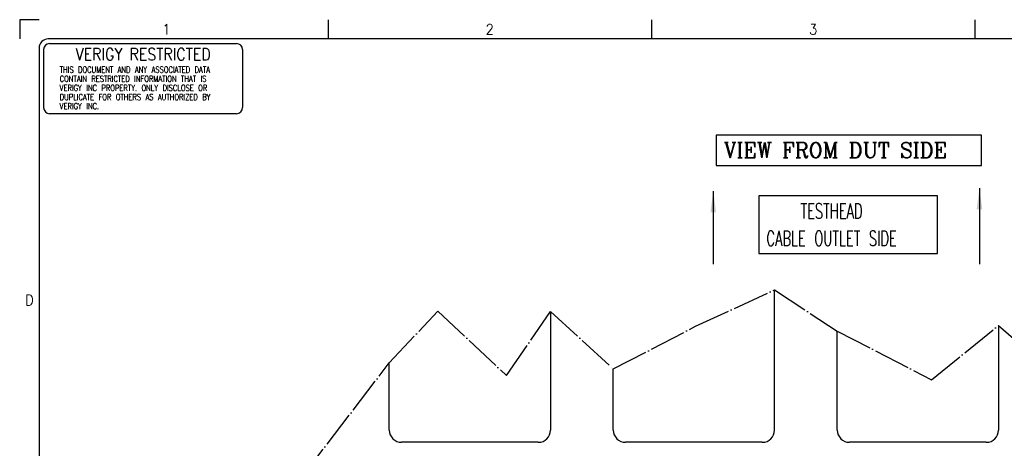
# Model space of a CAD drawing. Header units: inches. Extents: x 0 to 841, y 0 to 594.
# Tile 11 of 17: x 0 to 324, y 453 to 594. Entities that reach past the tile are written whole.
import ezdxf

# ---------------------------------------------------------------- set-up
doc = ezdxf.new("R2010")
doc.units = ezdxf.units.IN
doc.linetypes.add('DOT_CENTER', pattern=[14, 12, -1, 0, -1])
doc.layers.add('1', color=7, linetype='Continuous')
doc.styles.add('CONVERTER_11', font='complex.shx', dxfattribs={"width": 0.973})
doc.styles.add('CONVERTER_12', font='txt.shx', dxfattribs={"width": 0.63})
doc.styles.add('CONVERTER_14', font='txt.shx', dxfattribs={"width": 0.9})
doc.styles.add('CONVERTER_16', font='complex.shx', dxfattribs={"width": 0.855})
doc.styles.add('CONVERTER_17', font='txt.shx', dxfattribs={"width": 0.81})
doc.dimstyles.get("Standard").update_dxf_attribs({"dimtxt": 0.18, "dimasz": 0.18, "dimexe": 0.18, "dimexo": 0.0625, "dimgap": 0.09, "dimtad": 0, "dimtih": 1, "dimtoh": 1, "dimdec": 4, "dimzin": 0, "dimdsep": 46, "dimtxsty": 'Standard', "dimcen": 0.09, "dimadec": 0, "dimazin": 0, "dimtfac": 1, "dimtdec": 4, "dimtofl": 0, "dimtmove": 0, "dimatfit": 3, "dimfxl": 1, "dimtolj": 1, "dimtzin": 0, "dimarcsym": 0})

# ---------------------------------------------------------------- blocks, each defined once
blk = doc.blocks.new('TOP__1', base_point=(258.55, 376.9))
at = {"color": 1, "linetype": 'Continuous'}
for p, q in [((248.22, 458.98), (248.22, 505.1)), ((174.56, 497.97), (174.56, 458.98)), ((321.88, 493.39), (321.88, 458.98)), ((268.88, 483.54), (268.88, 491.54)), ((268.88, 458.98), (268.88, 483.54)), ((121.56, 458.98), (121.56, 481.17)), ((195.22, 458.98), (195.22, 479.14)), ((342.54, 458.98), (342.54, 475.58)), ((395.54, 475.07), (395.54, 458.98)), ((170.56, 454.98), (125.56, 454.98)), ((244.22, 454.98), (199.22, 454.98)), ((317.88, 454.98), (272.88, 454.98)), ((391.54, 454.98), (346.54, 454.98)), ((125.56, 240.7), (170.56, 240.7)), ((199.22, 240.7), (244.22, 240.7)), ((272.88, 240.7), (317.88, 240.7)), ((346.54, 240.7), (391.54, 240.7)), ((121.56, 208.93), (121.56, 236.7)), ((174.56, 236.7), (174.56, 205.37)), ((195.22, 218.09), (195.22, 236.7)), ((248.22, 236.7), (248.22, 218.09)), ((268.88, 200.57), (268.88, 236.7)), ((321.88, 236.7), (321.88, 197.74)), ((342.54, 214.02), (342.54, 236.7)), ((395.54, 236.7), (395.54, 213.12)), ((268.88, 199.78), (268.88, 200.57))]:
    blk.add_line(p, q, dxfattribs=at)
for centre, start, end in [((125.56, 458.98), 180, 270), ((170.56, 458.98), 270, 0), ((199.22, 458.98), 180, 270), ((244.22, 458.98), 270, 0), ((272.88, 458.98), 180, 270), ((317.88, 458.98), 270, 0), ((346.54, 458.98), 180, 270), ((391.54, 458.98), 270, 0), ((125.56, 236.7), 90, 180), ((170.56, 236.7), 0, 90), ((199.22, 236.7), 90, 180), ((244.22, 236.7), 0, 90), ((272.88, 236.7), 90, 180), ((317.88, 236.7), 0, 90), ((346.54, 236.7), 90, 180), ((391.54, 236.7), 0, 90)]:
    blk.add_arc(centre, 4, start, end, dxfattribs=at)
at = {"layer": '1', "color": 7, "linetype": 'Continuous'}
for p, q in [((228.09, 537.62), (228.09, 513.62)), ((315.63, 538.59), (315.63, 513.59))]:
    blk.add_line(p, q, dxfattribs=at)
at = {"layer": '1', "color": 1}
for points in [[(229.06, 556.07), (229.06, 546.07), (316.31, 546.07), (316.31, 556.07)], [(243.06, 536.07), (243.06, 517.07), (301.79, 517.07), (301.79, 536.07)]]:
    blk.add_lwpolyline(points, close=True, dxfattribs=at)
at = {"layer": '1', "color": 1, "style": 'CONVERTER_11', "width": 0.973}
blk.add_text('VIEW FROM DUT SIDE', height=5, dxfattribs=at).set_placement((231.56, 548.57))
at = {"layer": '1', "color": 1, "insert": (245.56, 519.57), "char_height": 5, "attachment_point": 7, "line_spacing_factor": 1.080432, "style": 'CONVERTER_12'}
blk.add_mtext('    TESTHEAD\\PCABLE OUTLET SIDE', dxfattribs=at)
blk = doc.blocks.new('Drawing_Grid_Zones__9', base_point=(6.35, 6.35))
at = {"layer": '1', "color": 4, "linetype": 'Continuous'}
for p, q in [((6.35, 594), (0, 594)), ((0, 594), (0, 587.65)), ((101.4125, 594), (101.4125, 587.65)), ((207.775, 594), (207.775, 587.65)), ((314.1375, 594), (314.1375, 587.65))]:
    blk.add_line(p, q, dxfattribs=at)
at = {"layer": '1', "color": 4, "char_height": 3.5, "attachment_point": 5, "line_spacing_factor": 1.080432, "style": 'CONVERTER_14'}
for s, insert in [('1', (48.23125, 590.825)), ('2', (154.59375, 590.825)), ('3', (260.95625, 590.825)), ('D', (3.175, 501.7875))]:
    blk.add_mtext(s, dxfattribs=dict(at, insert=insert))
blk = doc.blocks.new('Security_Stamp__10', base_point=(7.85, 586.15))
at = {"layer": '1', "color": 7, "linetype": 'Continuous'}
for p, q in [((9.85, 586.15), (71.32, 586.15)), ((7.85, 584.15), (7.85, 565.08)), ((73.32, 584.15), (73.32, 565.08)), ((71.32, 563.08), (9.85, 563.08))]:
    blk.add_line(p, q, dxfattribs=at)
for centre, start, end in [((9.85, 584.15), 90, 180), ((71.32, 584.15), 0, 90), ((9.85, 565.08), 180, 270), ((71.32, 565.08), 270, 0)]:
    blk.add_arc(centre, 2, start, end, dxfattribs=at)
at = {"color": 4}
for s, insert, char_height, attachment_point, line_spacing_factor, style in [('VERIGY RESTRICTED', (40.59, 582.64), 4, 5, 1.020408, 'CONVERTER_16'), ('THIS DOCUMENT AND ANY ASSOCIATED DATA\\PCONTAIN RESTRICTED INFORMATION THAT IS\\PVERIGY INC PROPERTY. ONLY DISCLOSE OR\\PDUPLICATE FOR OTHERS AS AUTHORIZED BY \\PVERIGY INC.', (13.16, 578.56), 2, 1, 0.90036, 'CONVERTER_17')]:
    blk.add_mtext(s, dxfattribs=dict(at, insert=insert, char_height=char_height, attachment_point=attachment_point, line_spacing_factor=line_spacing_factor, style=style))
blk = doc.blocks.new('A1_Size_Verigy_Frame__11', base_point=(6.35, 6.35))
at = {"layer": '1', "color": 7, "linetype": 'Continuous'}
for p, q in [((831.65, 587.65), (9.35, 587.65)), ((6.35, 584.65), (6.35, 9.35))]:
    blk.add_line(p, q, dxfattribs=at)
blk.add_arc((9.35, 584.65), 3, 90, 180, dxfattribs=at)
blk.add_blockref('Security_Stamp__10', (7.85, 586.15))
at = {"layer": '1'}
blk.add_blockref('Drawing_Grid_Zones__9', (6.35, 6.35), dxfattribs=at)
blk = doc.blocks.new('front1__3', base_point=(420.4, 371.24))
at = {"layer": '1', "color": 1, "linetype": 'DOT_CENTER'}
for p, q in [((222.22, 493.14), (248.22, 505.1)), ((248.22, 505.1), (268.88, 491.54)), ((121.56, 481.17), (137.56, 498.17)), ((137.56, 498.17), (160.05, 477.01)), ((160.05, 477.01), (174.56, 497.97)), ((174.56, 497.97), (195.22, 479.14)), ((195.22, 479.14), (222.22, 493.14)), ((299.88, 475.54), (321.88, 493.39)), ((321.88, 493.39), (342.54, 475.58)), ((268.88, 491.54), (299.88, 475.54)), ((92.5, 443.18), (121.56, 481.17))]:
    blk.add_line(p, q, dxfattribs=at)
at = {"layer": '1', "color": 7}
for points in [[(229.01, 530.62), (227.17, 530.62), (228.09, 537.62)], [(316.56, 531.59), (314.71, 531.59), (315.63, 538.59)]]:
    blk.add_solid(points, dxfattribs=at)
blk.add_blockref('TOP__1', (258.55, 376.9))
at = {"layer": '1', "color": 7, "linetype": 'Continuous', "has_arrowhead": 0}
for points in [[(228.09, 537.62), (228.09, 513.62)], [(315.63, 538.59), (315.63, 513.59)]]:
    blk.add_leader(points, dimstyle='Standard', dxfattribs=at)
blk = doc.blocks.new('2__4', base_point=(438.67, 347.98))
blk.add_blockref('front1__3', (420.4, 371.24))
blk = doc.blocks.new('rf_stiffener_assy__5', base_point=(438.67, 338.98))
at = {"layer": '1'}
blk.add_blockref('2__4', (438.67, 347.98), dxfattribs=at)
blk = doc.blocks.new('TOP__6', base_point=(421.131, 318.149))
blk.add_blockref('rf_stiffener_assy__5', (438.672, 338.975))
blk = doc.blocks.new('2__7', base_point=(421.13, 318.15))
blk.add_blockref('TOP__6', (421.13, 318.15))
blk = doc.blocks.new('N2494-90111-1__8', base_point=(421.131, 318.149))
at = {"layer": '1'}
blk.add_blockref('2__7', (421.131, 318.149), dxfattribs=at)

msp = doc.modelspace()

# ---------------------------------------------------------------- block references
for name, p in [('A1_Size_Verigy_Frame__11', (6.35, 6.35)), ('N2494-90111-1__8', (421.13, 318.15))]:
    msp.add_blockref(name, p)

doc.saveas('drawing.dxf')
